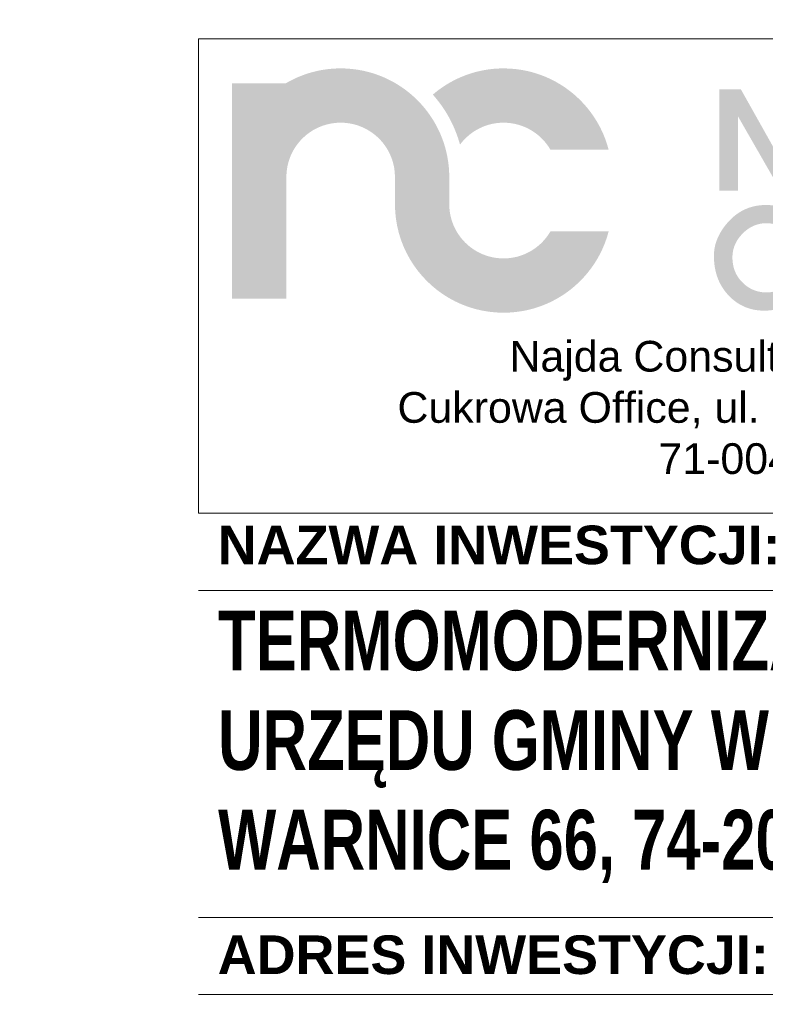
# Model space of a CAD drawing. Header units: millimetres. Extents: x 8949 to 48457, y -1077 to 15217.
# Tile 6 of 63: x 23186 to 23380, y 7665 to 7922. Entities that reach past the tile are written whole.
import ezdxf

# ---------------------------------------------------------------- set-up
doc = ezdxf.new("R2010")
doc.units = ezdxf.units.MM
for name, color, linetype, lineweight in [('0A_OCIEPLENIE', 30, 'Continuous', 9), ('0A_TABELKA', 7, 'Continuous', 0), ('0Z_OPISY', 7, 'Continuous', 9)]:
    doc.layers.add(name, color=color, linetype=linetype, lineweight=lineweight)
doc.styles.add('Arial', font='arial.ttf')
doc.styles.add('ARIAL 2', font='ARIALN.TTF')

# ---------------------------------------------------------------- blocks, each defined once
blk = doc.blocks.new('G$C46E6ED60')
at = {"true_color": 0x142354}
for points in [[(209.95, 38.88), (206.36, 39), (202.83, 39.36), (199.37, 39.95), (195.99, 40.76), (192.71, 41.78), (189.52, 43.01), (186.43, 44.43), (183.46, 46.05), (180.6, 47.85), (177.87, 49.82), (175.28, 51.96), (172.83, 54.26), (170.54, 56.7), (168.4, 59.3), (166.43, 62.02), (164.63, 64.88), (163.01, 67.85), (161.59, 70.94), (160.36, 74.13), (159.34, 77.42), (158.53, 80.79), (157.94, 84.25), (157.58, 87.78), (157.46, 91.37), (157.46, 117.61), (157.46, 117.65), (157.46, 117.86), (157.46, 118.08), (157.46, 118.29), (157.46, 118.51), (157.46, 118.72), (157.45, 118.94), (157.45, 119.16), (157.45, 119.37), (157.44, 119.58), (157.44, 119.8), (157.43, 120.01), (157.43, 120.23), (157.42, 120.44), (157.41, 120.66), (157.41, 120.87), (157.4, 121.08), (157.39, 121.3), (157.38, 121.51), (157.38, 121.73), (157.37, 121.94), (157.36, 122.15), (157.35, 122.37), (157.34, 122.58), (157.33, 122.8), (157.33, 122.88), (157.32, 122.96), (157.32, 123.04), (157.31, 123.12), (157.31, 123.21), (157.3, 123.29), (157.3, 123.37), (157.29, 123.45), (157.29, 123.53), (157.28, 123.61), (157.27, 123.7), (157.27, 123.78), (157.26, 123.86), (157.26, 123.94), (157.25, 124.02), (157.24, 124.1), (157.24, 124.18), (157.23, 124.27), (157.22, 124.35), (157.22, 124.43), (157.21, 124.51), (157.2, 124.59), (157.2, 124.67), (157.19, 124.75), (157.18, 124.88), (157.17, 125.01), (157.17, 125.14), (157.16, 125.28), (157.15, 125.41), (157.14, 125.54), (157.13, 125.67), (157.12, 125.8), (157.11, 125.93), (157.1, 126.06), (157.1, 126.19), (157.09, 126.33), (157.08, 126.46), (157.07, 126.59), (157.06, 126.72), (157.05, 126.85), (157.04, 126.98), (157.03, 127.11), (157.02, 127.24), (157, 127.37), (156.99, 127.5), (156.98, 127.63), (156.97, 127.76), (156.96, 127.89), (156.95, 127.99), (156.94, 128.09), (156.93, 128.19), (156.92, 128.29), (156.9, 128.38), (156.89, 128.48), (156.88, 128.58), (156.87, 128.68), (156.86, 128.77), (156.85, 128.87), (156.84, 128.97), (156.83, 129.07), (156.82, 129.16), (156.8, 129.26), (156.79, 129.36), (156.78, 129.46), (156.77, 129.55), (156.76, 129.65), (156.75, 129.75), (156.73, 129.84), (156.72, 129.94), (156.71, 130.04), (156.7, 130.14), (156.69, 130.23), (156.67, 130.34), (156.66, 130.46), (156.64, 130.57), (156.63, 130.68), (156.62, 130.79), (156.6, 130.9), (156.59, 131.02), (156.57, 131.13), (156.56, 131.24), (156.55, 131.35), (156.53, 131.46), (156.52, 131.57), (156.5, 131.69), (156.49, 131.8), (156.48, 131.91), (156.46, 132.02), (156.45, 132.13), (156.43, 132.24), (156.42, 132.35), (156.4, 132.46), (156.39, 132.57), (156.38, 132.68), (156.36, 132.79), (156.35, 132.9), (156.33, 133.01), (156.31, 133.11), (156.3, 133.22), (156.28, 133.33), (156.27, 133.43), (156.25, 133.54), (156.23, 133.64), (156.22, 133.75), (156.2, 133.86), (156.18, 133.96), (156.16, 134.07), (156.15, 134.17), (156.13, 134.28), (156.11, 134.38), (156.09, 134.49), (156.07, 134.6), (156.06, 134.7), (156.04, 134.81), (156.02, 134.91), (156, 135.02), (155.98, 135.13), (155.96, 135.23), (155.94, 135.34), (155.93, 135.44), (155.91, 135.54), (155.89, 135.64), (155.87, 135.74), (155.86, 135.84), (155.84, 135.93), (155.82, 136.03), (155.81, 136.13), (155.79, 136.23), (155.77, 136.33), (155.75, 136.43), (155.74, 136.53), (155.72, 136.63), (155.7, 136.72), (155.68, 136.82), (155.67, 136.92), (155.65, 137.02), (155.63, 137.12), (155.61, 137.22), (155.59, 137.32), (155.58, 137.41), (155.56, 137.51), (155.54, 137.61), (155.52, 137.71), (155.5, 137.81), (155.48, 137.92), (155.45, 138.03), (155.43, 138.14), (155.41, 138.26), (155.39, 138.37), (155.36, 138.48), (155.34, 138.59), (155.32, 138.7), (155.3, 138.82), (155.27, 138.93), (155.25, 139.04), (155.23, 139.15), (155.2, 139.26), (155.18, 139.37), (155.15, 139.49), (155.13, 139.6), (155.11, 139.71), (155.08, 139.82), (155.06, 139.93), (155.04, 140.04), (155.01, 140.15), (154.99, 140.26), (154.96, 140.38), (154.94, 140.49), (154.92, 140.58), (154.9, 140.67), (154.88, 140.76), (154.86, 140.84), (154.84, 140.93), (154.82, 141.02), (154.8, 141.11), (154.78, 141.2), (154.76, 141.29), (154.74, 141.38), (154.71, 141.47), (154.69, 141.56), (154.67, 141.65), (154.65, 141.74), (154.63, 141.83), (154.61, 141.92), (154.59, 142), (154.57, 142.09), (154.55, 142.18), (154.53, 142.27), (154.51, 142.36), (154.49, 142.45), (154.46, 142.54), (154.44, 142.63), (154.41, 142.74), (154.38, 142.86), (154.35, 142.97), (154.32, 143.09), (154.3, 143.2), (154.27, 143.32), (154.24, 143.43), (154.21, 143.55), (154.18, 143.67), (154.15, 143.78), (154.12, 143.9), (154.09, 144.01), (154.06, 144.13), (154.03, 144.24), (154, 144.36), (153.97, 144.48), (153.94, 144.59), (153.9, 144.71), (153.87, 144.82), (153.84, 144.94), (153.81, 145.05), (153.78, 145.17), (153.75, 145.28), (153.72, 145.4), (153.7, 145.48), (153.67, 145.56), (153.65, 145.64), (153.63, 145.72), (153.61, 145.8), (153.59, 145.88), (153.56, 145.96), (153.54, 146.04), (153.52, 146.12), (153.5, 146.2), (153.47, 146.28), (153.45, 146.36), (153.43, 146.44), (153.4, 146.52), (153.38, 146.6), (153.36, 146.68), (153.33, 146.76), (153.31, 146.84), (153.29, 146.92), (153.26, 147), (153.24, 147.08), (153.22, 147.16), (153.19, 147.24), (153.17, 147.32), (153.13, 147.44), (153.1, 147.56), (153.06, 147.68), (153.03, 147.8), (152.99, 147.93), (152.96, 148.05), (152.92, 148.17), (152.88, 148.29), (152.85, 148.41), (152.81, 148.53), (152.77, 148.65), (152.74, 148.77), (152.7, 148.89), (152.66, 149.01), (152.62, 149.13), (152.59, 149.25), (152.55, 149.37), (152.51, 149.49), (152.47, 149.61), (152.43, 149.73), (152.39, 149.85), (152.36, 149.97), (152.32, 150.09), (152.28, 150.21), (152.26, 150.28), (152.23, 150.35), (152.21, 150.42), (152.19, 150.49), (152.16, 150.55), (152.14, 150.62), (152.12, 150.69), (152.09, 150.76), (152.07, 150.83), (152.05, 150.9), (152.02, 150.97), (152, 151.04), (151.98, 151.11), (151.95, 151.18), (151.93, 151.25), (151.91, 151.32), (151.88, 151.39), (151.86, 151.45), (151.83, 151.52), (151.81, 151.59), (151.79, 151.66), (151.76, 151.73), (151.74, 151.8), (151.71, 151.87), (151.67, 152), (151.62, 152.12), (151.58, 152.25), (151.54, 152.38), (151.49, 152.5), (151.45, 152.63), (151.4, 152.76), (151.36, 152.89), (151.31, 153.01), (151.27, 153.14), (151.22, 153.27), (151.18, 153.39), (151.13, 153.52), (151.09, 153.65), (151.04, 153.77), (151, 153.9), (150.95, 154.02), (150.9, 154.15), (150.86, 154.28), (150.81, 154.4), (150.76, 154.53), (150.72, 154.65), (150.67, 154.78), (150.62, 154.91), (150.6, 154.96), (150.58, 155.02), (150.56, 155.07), (150.54, 155.13), (150.51, 155.18), (150.49, 155.24), (150.47, 155.29), (150.45, 155.35), (150.43, 155.41), (150.41, 155.46), (150.38, 155.52), (150.36, 155.57), (150.34, 155.63), (150.32, 155.68), (150.29, 155.74), (150.27, 155.79), (150.25, 155.85), (150.23, 155.9), (150.21, 155.96), (150.18, 156.01), (150.16, 156.07), (150.14, 156.12), (150.12, 156.18), (150.1, 156.23), (150.04, 156.37), (149.99, 156.51), (149.93, 156.64), (149.88, 156.78), (149.82, 156.92), (149.77, 157.05), (149.71, 157.19), (149.66, 157.33), (149.6, 157.46), (149.55, 157.6), (149.49, 157.73), (149.44, 157.87), (149.38, 158.01), (149.33, 158.14), (149.27, 158.28), (149.22, 158.41), (149.16, 158.55), (149.1, 158.68), (149.05, 158.82), (148.99, 158.95), (148.93, 159.09), (148.88, 159.22), (148.82, 159.36), (148.76, 159.5), (148.74, 159.53), (148.73, 159.57), (148.71, 159.6), (148.7, 159.64), (148.68, 159.67), (148.66, 159.71), (148.65, 159.74), (148.63, 159.78), (148.61, 159.81), (148.6, 159.85), (148.58, 159.88), (148.56, 159.92), (148.55, 159.95), (148.53, 159.99), (148.52, 160.02), (148.5, 160.06), (148.48, 160.09), (148.47, 160.13), (148.45, 160.16), (148.43, 160.2), (148.42, 160.23), (148.4, 160.27), (148.38, 160.31), (148.37, 160.34), (147.13, 163.01), (145.83, 165.63), (144.45, 168.21), (143.01, 170.75), (141.49, 173.24), (139.91, 175.69), (138.27, 178.09), (136.56, 180.44), (134.79, 182.75), (132.95, 185), (131.06, 187.2), (129.1, 189.34), (127.09, 191.43), (125.02, 193.46), (122.9, 195.44), (120.72, 197.36), (118.49, 199.22), (116.21, 201.01), (113.88, 202.75), (111.5, 204.42), (109.07, 206.02), (106.59, 207.56), (104.07, 209.04), (101.5, 210.44), (101.48, 210.45), (101.45, 210.47), (101.42, 210.48), (101.4, 210.49), (101.37, 210.51), (101.34, 210.52), (101.32, 210.54), (101.29, 210.55), (101.27, 210.56), (101.24, 210.58), (101.21, 210.59), (101.19, 210.6), (101.16, 210.62), (101.13, 210.63), (101.11, 210.64), (101.08, 210.66), (101.06, 210.67), (101.03, 210.68), (101, 210.7), (100.98, 210.71), (100.95, 210.72), (100.92, 210.74), (100.9, 210.75), (100.87, 210.76), (100.7, 210.85), (100.53, 210.94), (100.36, 211.03), (100.2, 211.11), (100.03, 211.2), (99.86, 211.29), (99.69, 211.37), (99.52, 211.46), (99.35, 211.54), (99.18, 211.63), (99.01, 211.72), (98.84, 211.8), (98.67, 211.88), (98.49, 211.97), (98.32, 212.05), (98.15, 212.14), (97.98, 212.22), (97.81, 212.3), (97.64, 212.38), (97.47, 212.46), (97.3, 212.55), (97.12, 212.63), (96.95, 212.71), (96.78, 212.79), (96.73, 212.81), (96.69, 212.83), (96.64, 212.85), (96.6, 212.87), (96.55, 212.89), (96.5, 212.91), (96.46, 212.93), (96.41, 212.96), (96.36, 212.98), (96.32, 213), (96.27, 213.02), (96.23, 213.04), (96.18, 213.06), (96.13, 213.08), (96.09, 213.1), (96.04, 213.12), (95.99, 213.14), (95.95, 213.16), (95.9, 213.18), (95.86, 213.2), (95.81, 213.22), (95.76, 213.24), (95.72, 213.26), (95.67, 213.28), (95.52, 213.35), (95.36, 213.42), (95.21, 213.5), (95.05, 213.57), (94.9, 213.63), (94.74, 213.7), (94.58, 213.77), (94.43, 213.84), (94.27, 213.91), (94.12, 213.98), (93.96, 214.05), (93.8, 214.11), (93.65, 214.18), (93.49, 214.25), (93.33, 214.32), (93.18, 214.38), (93.02, 214.45), (92.86, 214.52), (92.7, 214.58), (92.54, 214.65), (92.39, 214.71), (92.23, 214.78), (92.07, 214.84), (91.91, 214.91), (91.85, 214.93), (91.79, 214.95), (91.74, 214.98), (91.68, 215), (91.62, 215.03), (91.56, 215.05), (91.5, 215.07), (91.44, 215.1), (91.38, 215.12), (91.32, 215.14), (91.27, 215.17), (91.21, 215.19), (91.15, 215.21), (91.09, 215.24), (91.03, 215.26), (90.97, 215.28), (90.91, 215.3), (90.85, 215.33), (90.79, 215.35), (90.73, 215.37), (90.67, 215.4), (90.61, 215.42), (90.55, 215.44), (90.5, 215.47), (90.35, 215.52), (90.2, 215.58), (90.05, 215.64), (89.9, 215.69), (89.75, 215.75), (89.61, 215.8), (89.46, 215.86), (89.31, 215.92), (89.16, 215.97), (89.01, 216.03), (88.87, 216.08), (88.72, 216.14), (88.57, 216.19), (88.42, 216.25), (88.27, 216.3), (88.13, 216.35), (87.98, 216.41), (87.83, 216.46), (87.68, 216.51), (87.53, 216.57), (87.38, 216.62), (87.23, 216.67), (87.08, 216.72), (86.94, 216.77), (86.87, 216.8), (86.8, 216.82), (86.73, 216.85), (86.66, 216.87), (86.59, 216.89), (86.52, 216.92), (86.45, 216.94), (86.38, 216.97), (86.31, 216.99), (86.24, 217.01), (86.17, 217.04), (86.1, 217.06), (86.04, 217.09), (85.97, 217.11), (85.9, 217.13), (85.83, 217.16), (85.76, 217.18), (85.69, 217.2), (85.62, 217.23), (85.55, 217.25), (85.48, 217.27), (85.41, 217.3), (85.34, 217.32), (85.27, 217.34), (85.12, 217.39), (84.98, 217.44), (84.84, 217.48), (84.7, 217.53), (84.55, 217.57), (84.41, 217.62), (84.27, 217.66), (84.12, 217.71), (83.98, 217.75), (83.84, 217.8), (83.7, 217.84), (83.55, 217.89), (83.41, 217.93), (83.27, 217.98), (83.12, 218.02), (82.98, 218.06), (82.84, 218.11), (82.69, 218.15), (82.55, 218.19), (82.4, 218.24), (82.26, 218.28), (82.12, 218.32), (81.97, 218.36), (81.83, 218.41), (81.75, 218.43), (81.68, 218.45), (81.6, 218.47), (81.52, 218.49), (81.45, 218.52), (81.37, 218.54), (81.29, 218.56), (81.22, 218.58), (81.14, 218.6), (81.06, 218.62), (80.98, 218.65), (80.91, 218.67), (80.83, 218.69), (80.75, 218.71), (80.68, 218.73), (80.6, 218.76), (80.52, 218.78), (80.44, 218.8), (80.37, 218.82), (80.29, 218.84), (80.21, 218.86), (80.13, 218.89), (80.06, 218.91), (79.98, 218.93), (79.84, 218.97), (79.7, 219), (79.56, 219.04), (79.42, 219.08), (79.28, 219.11), (79.14, 219.15), (79, 219.19), (78.86, 219.22), (78.72, 219.26), (78.58, 219.29), (78.44, 219.33), (78.3, 219.36), (78.16, 219.4), (78.02, 219.43), (77.87, 219.47), (77.73, 219.5), (77.59, 219.54), (77.45, 219.57), (77.31, 219.61), (77.17, 219.64), (77.03, 219.68), (76.88, 219.71), (76.74, 219.74), (76.6, 219.78), (76.52, 219.8), (76.44, 219.82), (76.36, 219.84), (76.27, 219.86), (76.19, 219.87), (76.11, 219.89), (76.03, 219.91), (75.94, 219.93), (75.86, 219.95), (75.78, 219.97), (75.7, 219.99), (75.61, 220.01), (75.53, 220.03), (75.45, 220.05), (75.37, 220.07), (75.28, 220.09), (75.2, 220.1), (75.12, 220.12), (75.03, 220.14), (74.95, 220.16), (74.87, 220.18), (74.79, 220.2), (74.7, 220.21), (74.62, 220.23), (74.48, 220.26), (74.34, 220.29), (74.2, 220.32), (74.06, 220.35), (73.92, 220.38), (73.78, 220.41), (73.64, 220.44), (73.5, 220.46), (73.36, 220.49), (73.22, 220.52), (73.08, 220.55), (72.94, 220.57), (72.8, 220.6), (72.66, 220.63), (72.52, 220.65), (72.37, 220.68), (72.23, 220.71), (72.09, 220.73), (71.95, 220.76), (71.81, 220.78), (71.67, 220.81), (71.53, 220.83), (71.38, 220.86), (71.24, 220.89), (71.16, 220.9), (71.07, 220.92), (70.98, 220.93), (70.9, 220.95), (70.81, 220.96), (70.73, 220.98), (70.64, 220.99), (70.56, 221.01), (70.47, 221.03), (70.38, 221.04), (70.3, 221.06), (70.21, 221.07), (70.13, 221.09), (70.04, 221.1), (69.96, 221.12), (69.87, 221.13), (69.79, 221.15), (69.7, 221.16), (69.62, 221.18), (69.53, 221.19), (69.45, 221.21), (69.36, 221.22), (69.28, 221.24), (69.19, 221.25), (69.05, 221.27), (68.9, 221.3), (68.76, 221.32), (68.62, 221.34), (68.47, 221.36), (68.33, 221.38), (68.18, 221.4), (68.04, 221.42), (67.89, 221.45), (67.75, 221.47), (67.6, 221.49), (67.46, 221.51), (67.31, 221.52), (67.17, 221.54), (67.02, 221.56), (66.88, 221.58), (66.73, 221.6), (66.59, 221.62), (66.44, 221.64), (66.3, 221.66), (66.15, 221.68), (66.01, 221.69), (65.86, 221.71), (65.72, 221.73), (65.63, 221.74), (65.55, 221.75), (65.47, 221.76), (65.38, 221.78), (65.3, 221.79), (65.21, 221.8), (65.13, 221.81), (65.04, 221.82), (64.96, 221.83), (64.87, 221.84), (64.79, 221.85), (64.71, 221.86), (64.62, 221.88), (64.54, 221.89), (64.45, 221.9), (64.37, 221.91), (64.28, 221.92), (64.2, 221.93), (64.11, 221.94), (64.03, 221.95), (63.95, 221.96), (63.86, 221.97), (63.78, 221.98), (63.69, 221.98), (63.54, 222), (63.38, 222.02), (63.22, 222.03), (63.06, 222.05), (62.91, 222.07), (62.75, 222.08), (62.59, 222.1), (62.43, 222.11), (62.27, 222.12), (62.11, 222.14), (61.96, 222.15), (61.8, 222.16), (61.64, 222.17), (61.48, 222.19), (61.32, 222.2), (61.16, 222.21), (61, 222.22), (60.84, 222.23), (60.68, 222.24), (60.53, 222.26), (60.37, 222.27), (60.21, 222.28), (60.05, 222.29), (59.89, 222.3), (59.82, 222.3), (59.74, 222.31), (59.67, 222.32), (59.6, 222.32), (59.52, 222.33), (59.45, 222.33), (59.37, 222.34), (59.3, 222.35), (59.23, 222.35), (59.15, 222.36), (59.08, 222.37), (59.01, 222.37), (58.93, 222.38), (58.86, 222.38), (58.78, 222.39), (58.71, 222.4), (58.64, 222.4), (58.56, 222.41), (58.49, 222.41), (58.41, 222.42), (58.34, 222.42), (58.27, 222.43), (58.19, 222.43), (58.12, 222.44), (57.88, 222.45), (57.65, 222.46), (57.42, 222.47), (57.18, 222.48), (56.95, 222.49), (56.71, 222.5), (56.48, 222.51), (56.25, 222.52), (56.01, 222.53), (55.78, 222.54), (55.54, 222.54), (55.31, 222.55), (55.07, 222.56), (54.84, 222.56), (54.6, 222.57), (54.37, 222.57), (54.13, 222.57), (53.9, 222.58), (53.66, 222.58), (53.42, 222.58), (53.19, 222.58), (52.95, 222.59), (52.71, 222.59), (52.48, 222.59), (50.07, 222.56), (47.67, 222.48), (45.28, 222.34), (42.91, 222.16), (40.55, 221.92), (38.21, 221.62), (35.89, 221.28), (33.58, 220.89), (31.3, 220.44), (29.02, 219.95), (26.77, 219.41), (24.54, 218.82), (22.33, 218.18), (20.13, 217.5), (17.96, 216.76), (15.81, 215.99), (13.68, 215.17), (11.57, 214.3), (9.49, 213.39), (7.43, 212.43), (5.4, 211.44), (3.39, 210.4), (1.4, 209.32), (-0.56, 208.2), (-52.49, 208.2), (-52.49, 117.87), (-52.49, 117.86), (-52.49, 117.85), (-52.49, 117.84), (-52.49, 117.83), (-52.49, 117.82), (-52.49, 117.8), (-52.49, 117.79), (-52.49, 117.78), (-52.49, 117.77), (-52.49, 117.76), (-52.49, 117.75), (-52.49, 117.74), (-52.49, 117.73), (-52.49, 117.72), (-52.49, 117.71), (-52.49, 117.7), (-52.49, 117.69), (-52.49, 117.68), (-52.5, 117.67), (-52.5, 117.66), (-52.5, 117.64), (-52.5, 117.63), (-52.5, 117.62), (-52.5, 117.61), (-52.49, 117.61), (-52.49, 0), (0, 0), (0, 117.74), (0.13, 121.33), (0.49, 124.85), (1.09, 128.3), (1.9, 131.67), (2.93, 134.95), (4.16, 138.13), (5.59, 141.21), (7.2, 144.18), (9, 147.02), (10.97, 149.74), (13.11, 152.33), (15.41, 154.77), (17.86, 157.06), (20.45, 159.2), (23.17, 161.16), (26.02, 162.96), (28.99, 164.57), (32.08, 165.99), (35.26, 167.21), (38.54, 168.23), (41.91, 169.04), (45.37, 169.62), (48.89, 169.98), (52.48, 170.1), (52.7, 170.1), (52.93, 170.1), (53.16, 170.1), (53.38, 170.09), (53.61, 170.09), (53.84, 170.08), (54.06, 170.08), (54.29, 170.07), (54.51, 170.06), (54.73, 170.05), (54.96, 170.04), (55.18, 170.03), (55.41, 170.02), (55.63, 170.01), (55.85, 169.99), (56.07, 169.98), (56.3, 169.96), (56.52, 169.94), (56.74, 169.93), (56.96, 169.91), (57.18, 169.89), (57.4, 169.87), (57.63, 169.85), (57.85, 169.83), (60.66, 169.47), (63.42, 168.96), (66.13, 168.31), (68.78, 167.52), (71.37, 166.59), (73.9, 165.54), (76.36, 164.36), (78.75, 163.06), (81.05, 161.64), (83.28, 160.1), (85.42, 158.46), (87.48, 156.71), (89.44, 154.86), (91.3, 152.91), (93.07, 150.87), (94.72, 148.73), (96.27, 146.52), (97.71, 144.22), (99.02, 141.84), (100.22, 139.39), (101.29, 136.87), (102.24, 134.29), (103.05, 131.64), (103.72, 128.94), (103.72, 128.91), (103.73, 128.88), (103.74, 128.85), (103.74, 128.82), (103.75, 128.79), (103.76, 128.76), (103.77, 128.73), (103.77, 128.7), (103.78, 128.67), (103.79, 128.64), (103.8, 128.61), (103.81, 128.58), (103.81, 128.55), (103.82, 128.52), (103.83, 128.49), (103.84, 128.46), (103.85, 128.43), (103.86, 128.4), (103.86, 128.37), (103.87, 128.34), (103.88, 128.31), (103.89, 128.28), (103.89, 128.25), (103.9, 128.22), (103.93, 128.07), (103.96, 127.92), (103.99, 127.77), (104.02, 127.62), (104.04, 127.46), (104.07, 127.31), (104.09, 127.16), (104.12, 127.01), (104.14, 126.86), (104.17, 126.71), (104.19, 126.55), (104.21, 126.4), (104.24, 126.25), (104.26, 126.1), (104.28, 125.94), (104.3, 125.79), (104.32, 125.64), (104.34, 125.49), (104.36, 125.33), (104.38, 125.18), (104.4, 125.03), (104.42, 124.87), (104.44, 124.72), (104.46, 124.57), (104.47, 124.5), (104.48, 124.44), (104.49, 124.37), (104.5, 124.31), (104.51, 124.24), (104.52, 124.18), (104.53, 124.11), (104.54, 124.05), (104.55, 123.98), (104.56, 123.92), (104.57, 123.85), (104.58, 123.79), (104.6, 123.72), (104.61, 123.66), (104.62, 123.59), (104.63, 123.53), (104.64, 123.46), (104.65, 123.4), (104.66, 123.33), (104.66, 123.27), (104.67, 123.2), (104.68, 123.14), (104.69, 123.07), (104.7, 123.01), (104.71, 122.88), (104.72, 122.76), (104.73, 122.64), (104.74, 122.52), (104.75, 122.4), (104.75, 122.28), (104.76, 122.15), (104.77, 122.03), (104.77, 121.91), (104.78, 121.78), (104.79, 121.66), (104.79, 121.54), (104.8, 121.42), (104.8, 121.29), (104.81, 121.17), (104.81, 121.05), (104.81, 120.92), (104.82, 120.8), (104.82, 120.68), (104.83, 120.55), (104.83, 120.43), (104.84, 120.31), (104.85, 120.19), (104.85, 120.06), (104.86, 119.96), (104.86, 119.86), (104.87, 119.76), (104.87, 119.66), (104.88, 119.55), (104.88, 119.45), (104.89, 119.35), (104.9, 119.25), (104.9, 119.15), (104.91, 119.04), (104.92, 118.94), (104.92, 118.84), (104.93, 118.74), (104.94, 118.64), (104.94, 118.54), (104.95, 118.43), (104.95, 118.33), (104.96, 118.23), (104.96, 118.13), (104.97, 118.02), (104.97, 117.92), (104.97, 117.82), (104.97, 117.72), (104.98, 117.61), (104.98, 91.37), (105.22, 84.18), (105.93, 77.12), (107.11, 70.21), (108.72, 63.46), (110.77, 56.89), (113.22, 50.51), (116.08, 44.33), (119.31, 38.39), (122.9, 32.68), (126.85, 27.22), (131.13, 22.04), (135.72, 17.14), (140.62, 12.54), (145.8, 8.27), (151.26, 4.32), (156.97, 0.73), (162.92, -2.51), (169.09, -5.36), (175.47, -7.81), (182.04, -9.86), (188.79, -11.47), (195.71, -12.65), (202.76, -13.36), (209.95, -13.61), (216.02, -13.43), (222, -12.92), (227.88, -12.08), (233.66, -10.92), (239.31, -9.45), (244.83, -7.67), (250.22, -5.61), (255.46, -3.26), (260.54, -0.63), (265.46, 2.25), (270.2, 5.39), (274.76, 8.78), (279.12, 12.4), (283.28, 16.25), (287.22, 20.32), (290.95, 24.59), (294.44, 29.06), (297.69, 33.72), (300.69, 38.56), (303.43, 43.57), (305.9, 48.74), (308.1, 54.06), (310, 59.53), (311.61, 65.12), (255.36, 65.12), (254.18, 63.19), (252.93, 61.32), (251.6, 59.5), (250.19, 57.74), (248.71, 56.04), (247.17, 54.41), (245.55, 52.85), (243.87, 51.35), (242.12, 49.93), (240.32, 48.59), (238.45, 47.32), (236.53, 46.12), (234.56, 45.02), (232.53, 43.99), (230.46, 43.05), (228.34, 42.2), (226.17, 41.44), (223.96, 40.78), (221.71, 40.21), (219.43, 39.74), (217.1, 39.37), (214.75, 39.1), (212.36, 38.94)], [(413.37, 41.44), (413.39, 42.81), (413.46, 44.18), (413.57, 45.55), (413.72, 46.91), (413.92, 48.26), (414.17, 49.61), (414.45, 50.95), (414.78, 52.29), (415.16, 53.62), (415.58, 54.95), (416.04, 56.27), (416.55, 57.58), (417.1, 58.89), (417.7, 60.19), (418.34, 61.49), (419.03, 62.79), (419.76, 64.07), (420.53, 65.35), (421.35, 66.63), (422.21, 67.9), (423.11, 69.17), (424.06, 70.42), (425.06, 71.68), (426.1, 72.93), (427.36, 74.36), (428.64, 75.74), (429.96, 77.05), (431.3, 78.3), (432.67, 79.49), (434.07, 80.63), (435.49, 81.69), (436.94, 82.7), (438.42, 83.65), (439.92, 84.53), (441.46, 85.36), (443.02, 86.12), (444.6, 86.83), (446.22, 87.47), (447.86, 88.05), (449.53, 88.57), (451.22, 89.03), (452.94, 89.42), (454.69, 89.76), (456.47, 90.03), (458.28, 90.25), (460.11, 90.4), (461.97, 90.49), (463.85, 90.52), (465.01, 90.51), (466.16, 90.47), (467.32, 90.4), (468.47, 90.31), (469.62, 90.18), (470.76, 90.03), (471.91, 89.86), (473.05, 89.65), (474.19, 89.42), (475.33, 89.17), (476.46, 88.88), (477.59, 88.57), (478.72, 88.23), (479.85, 87.87), (480.98, 87.47), (482.1, 87.05), (483.22, 86.6), (484.34, 86.13), (485.46, 85.63), (486.57, 85.1), (487.68, 84.54), (488.79, 83.96), (489.9, 83.35), (491, 82.71), (492.22, 81.97), (493.4, 81.22), (494.55, 80.45), (495.66, 79.67), (496.73, 78.87), (497.77, 78.06), (498.77, 77.23), (499.73, 76.38), (500.66, 75.52), (501.55, 74.64), (502.41, 73.75), (503.23, 72.84), (504.01, 71.92), (504.75, 70.98), (505.46, 70.02), (506.14, 69.05), (506.77, 68.06), (507.37, 67.06), (507.94, 66.04), (508.46, 65.01), (508.96, 63.96), (509.41, 62.89), (509.83, 61.81), (510.21, 60.72), (489.68, 60.72), (489.21, 61.23), (488.73, 61.73), (488.25, 62.22), (487.76, 62.7), (487.27, 63.17), (486.78, 63.62), (486.29, 64.07), (485.79, 64.5), (485.29, 64.93), (484.79, 65.34), (484.28, 65.74), (483.77, 66.13), (483.26, 66.51), (482.75, 66.87), (482.23, 67.23), (481.71, 67.57), (481.18, 67.91), (480.66, 68.23), (480.13, 68.54), (479.59, 68.84), (479.06, 69.13), (478.52, 69.4), (477.98, 69.67), (477.43, 69.92), (476.88, 70.17), (476.34, 70.4), (475.79, 70.62), (475.24, 70.84), (474.69, 71.04), (474.14, 71.23), (473.58, 71.41), (473.03, 71.58), (472.48, 71.74), (471.93, 71.89), (471.37, 72.03), (470.82, 72.16), (470.26, 72.28), (469.71, 72.39), (469.15, 72.49), (468.59, 72.58), (468.04, 72.66), (467.48, 72.72), (466.92, 72.78), (466.36, 72.83), (465.8, 72.86), (465.24, 72.89), (464.68, 72.9), (464.11, 72.91), (463.03, 72.89), (461.95, 72.84), (460.88, 72.75), (459.83, 72.63), (458.79, 72.48), (457.76, 72.29), (456.74, 72.06), (455.73, 71.8), (454.73, 71.5), (453.75, 71.17), (452.77, 70.81), (451.81, 70.41), (450.86, 69.98), (449.92, 69.51), (448.99, 69.01), (448.07, 68.47), (447.16, 67.9), (446.27, 67.29), (445.38, 66.65), (444.51, 65.97), (443.65, 65.26), (442.8, 64.52), (441.96, 63.74), (441.13, 62.93), (440.33, 62.09), (439.56, 61.24), (438.82, 60.38), (438.11, 59.51), (437.45, 58.63), (436.81, 57.74), (436.21, 56.84), (435.65, 55.92), (435.11, 55), (434.62, 54.07), (434.16, 53.12), (433.73, 52.16), (433.33, 51.2), (432.97, 50.22), (432.65, 49.23), (432.36, 48.23), (432.1, 47.22), (431.88, 46.2), (431.69, 45.17), (431.54, 44.13), (431.42, 43.08), (431.33, 42.02), (431.28, 40.94), (431.26, 39.86), (431.28, 38.63), (431.33, 37.43), (431.42, 36.23), (431.54, 35.06), (431.7, 33.91), (431.89, 32.77), (432.12, 31.65), (432.38, 30.54), (432.68, 29.46), (433.01, 28.39), (433.38, 27.34), (433.78, 26.3), (434.22, 25.29), (434.69, 24.29), (435.19, 23.31), (435.74, 22.34), (436.31, 21.4), (436.93, 20.47), (437.57, 19.56), (438.25, 18.66), (438.97, 17.79), (439.72, 16.93), (440.51, 16.09), (441.33, 15.26), (442.13, 14.51), (442.95, 13.79), (443.77, 13.1), (444.61, 12.44), (445.47, 11.81), (446.33, 11.22), (447.21, 10.65), (448.1, 10.12), (449, 9.63), (449.92, 9.16), (450.85, 8.73), (451.79, 8.32), (452.75, 7.96), (453.72, 7.62), (454.7, 7.31), (455.69, 7.04), (456.7, 6.8), (457.72, 6.59), (458.75, 6.41), (459.8, 6.27), (460.86, 6.16), (461.93, 6.08), (463.02, 6.03), (464.11, 6.01), (465.28, 6.03), (466.43, 6.09), (467.57, 6.19), (468.69, 6.33), (469.8, 6.51), (470.9, 6.72), (471.99, 6.98), (473.06, 7.28), (474.13, 7.61), (475.17, 7.99), (476.21, 8.4), (477.23, 8.86), (478.24, 9.35), (479.24, 9.88), (480.22, 10.46), (481.19, 11.07), (482.15, 11.72), (483.09, 12.42), (484.02, 13.15), (484.94, 13.92), (485.85, 14.73), (486.74, 15.58), (487.62, 16.47), (488.49, 17.4), (509.69, 17.4), (509.12, 16.16), (508.52, 14.94), (507.9, 13.74), (507.24, 12.57), (506.56, 11.43), (505.84, 10.31), (505.1, 9.22), (504.33, 8.16), (503.52, 7.12), (502.69, 6.1), (501.83, 5.12), (500.94, 4.15), (500.02, 3.22), (499.07, 2.31), (498.09, 1.42), (497.08, 0.56), (496.05, -0.27), (494.98, -1.08), (493.88, -1.86), (492.76, -2.62), (491.6, -3.35), (490.42, -4.05), (489.2, -4.73), (487.96, -5.39), (486.94, -5.89), (485.91, -6.38), (484.89, -6.84), (483.85, -7.29), (482.81, -7.71), (481.76, -8.11), (480.71, -8.48), (479.66, -8.84), (478.59, -9.18), (477.53, -9.49), (476.45, -9.78), (475.37, -10.05), (474.29, -10.3), (473.2, -10.53), (472.1, -10.73), (471, -10.92), (469.9, -11.08), (468.78, -11.22), (467.67, -11.34), (466.54, -11.43), (465.41, -11.51), (464.28, -11.56), (463.14, -11.6), (461.99, -11.61), (460.31, -11.58), (458.66, -11.51), (457.03, -11.38), (455.42, -11.21), (453.83, -10.99), (452.27, -10.72), (450.72, -10.39), (449.2, -10.02), (447.71, -9.6), (446.23, -9.13), (444.78, -8.61), (443.35, -8.04), (441.94, -7.42), (440.56, -6.75), (439.19, -6.03), (437.86, -5.26), (436.54, -4.44), (435.24, -3.57), (433.97, -2.66), (432.72, -1.69), (431.49, -0.67), (430.29, 0.4), (429.11, 1.51), (427.95, 2.68), (426.76, 3.95), (425.62, 5.25), (424.53, 6.58), (423.49, 7.95), (422.51, 9.34), (421.57, 10.76), (420.69, 12.21), (419.85, 13.69), (419.07, 15.2), (418.33, 16.74), (417.65, 18.31), (417.02, 19.91), (416.43, 21.54), (415.9, 23.2), (415.42, 24.89), (414.99, 26.61), (414.61, 28.36), (414.28, 30.14), (414, 31.94), (413.78, 33.78), (413.6, 35.65), (413.47, 37.55), (413.4, 39.48)]]:
    blk.add_hatch(color=179, dxfattribs=at).paths.add_polyline_path(points, is_closed=False)
at = {"true_color": 0x00adef}
blk.add_hatch(color=140, dxfattribs=at).paths.add_polyline_path([(209.95, 170.1), (212.36, 170.05), (214.75, 169.88), (217.1, 169.61), (219.42, 169.24), (221.71, 168.77), (223.96, 168.2), (226.17, 167.54), (228.33, 166.78), (230.45, 165.93), (232.53, 164.99), (234.55, 163.96), (236.53, 162.86), (238.45, 161.66), (240.31, 160.39), (242.12, 159.05), (243.87, 157.63), (245.55, 156.13), (247.16, 154.57), (248.71, 152.94), (250.19, 151.24), (251.6, 149.48), (252.93, 147.66), (254.18, 145.79), (255.36, 143.86), (311.61, 143.86), (310, 149.45), (308.1, 154.92), (305.9, 160.24), (303.43, 165.41), (300.69, 170.42), (297.69, 175.26), (294.44, 179.92), (290.95, 184.39), (287.22, 188.66), (283.28, 192.73), (279.12, 196.58), (274.76, 200.2), (270.2, 203.59), (265.46, 206.73), (260.54, 209.61), (255.46, 212.24), (250.22, 214.59), (244.83, 216.65), (239.31, 218.43), (233.66, 219.9), (227.88, 221.06), (222, 221.9), (216.02, 222.41), (209.95, 222.59), (206.7, 222.54), (203.47, 222.39), (200.26, 222.15), (197.09, 221.81), (193.94, 221.37), (190.83, 220.85), (187.74, 220.23), (184.69, 219.52), (181.68, 218.73), (178.7, 217.85), (175.75, 216.88), (172.85, 215.83), (169.99, 214.7), (167.17, 213.49), (164.39, 212.19), (161.66, 210.82), (158.97, 209.38), (156.33, 207.86), (153.74, 206.26), (151.2, 204.59), (148.72, 202.86), (146.28, 201.05), (143.9, 199.17), (141.58, 197.23), (143.09, 195.51), (144.57, 193.76), (146.01, 191.98), (147.42, 190.17), (148.8, 188.33), (150.15, 186.47), (151.45, 184.58), (152.73, 182.67), (153.96, 180.73), (155.16, 178.76), (156.33, 176.77), (157.45, 174.76), (158.54, 172.72), (159.59, 170.66), (160.6, 168.57), (161.57, 166.47), (162.5, 164.34), (163.39, 162.19), (164.24, 160.02), (165.05, 157.83), (165.82, 155.62), (166.54, 153.4), (167.23, 151.15), (167.87, 148.88), (169.09, 150.47), (170.37, 152), (171.71, 153.49), (173.11, 154.92), (174.55, 156.3), (176.05, 157.62), (177.6, 158.89), (179.19, 160.1), (180.83, 161.25), (182.52, 162.33), (184.25, 163.35), (186.02, 164.31), (187.83, 165.2), (189.68, 166.02), (191.57, 166.78), (193.49, 167.46), (195.45, 168.06), (197.44, 168.59), (199.45, 169.05), (201.5, 169.42), (203.58, 169.72), (205.68, 169.93), (207.8, 170.06)], is_closed=False)
at = {"true_color": 0x142354}
blk.add_hatch(color=179, dxfattribs=at).paths.add_polyline_path([(418.54, 202.51), (439.34, 202.51), (479.88, 130.32), (479.88, 202.51), (498.03, 202.51), (498.03, 104.49), (477.84, 104.46), (436.69, 176.12), (436.69, 104.49), (418.54, 104.49)])

msp = doc.modelspace()

# ---------------------------------------------------------------- linework, layer by layer
at = {"layer": '0A_TABELKA'}
msp.add_line((23232.31, 7917.02), (23554.06, 7917.02), dxfattribs=at)
msp.add_line((23232.31, 7917.02), (23554.06, 7917.02), dxfattribs=at)
msp.add_line((23232.31, 7917.02), (23554.06, 7917.02), dxfattribs=at)

# ---------------------------------------------------------------- block references
at = {"layer": '0A_OCIEPLENIE', "xscale": 0.2695, "yscale": 0.2695, "zscale": 0.2695}
msp.add_blockref('G$C46E6ED60', (23255.21, 7849.29), dxfattribs=at)

# ---------------------------------------------------------------- texts
at = {"layer": '0A_TABELKA', "insert": (23103.15, 7838.28), "char_height": 8, "width": 580.6161, "attachment_point": 1, "style": 'Arial'}
msp.add_mtext('\\pxqc;Najda Consulting sp. z o.o. sp. k\\PCukrowa Office, ul. E. Kwiatkowskiego 1/23,  \\P71-004 Szczecin', dxfattribs=at)
at = {"layer": '0Z_OPISY', "insert": (23185.44, 9187.08), "char_height": 10.00328, "width": 323.2908, "attachment_point": 1, "line_spacing_factor": 0.9, "style": 'ARIAL 2'}
msp.add_mtext('\\pi-20.007,l20.007,t20.007;{\\fArial|b0|i0|c238|p34;\\~\\~ UWAGI:\\P1. ^IWszystkie wymiary i rzędne należy sprawdzić na budowie, a zaistniałe niezgodności pomiędzy projektem architektoniczno-budowlanym i pozostałymi opracowaniami branżowymi należy wyjaśnić i uzgodnić z Głównym Projektantem.\\P2. ^IWszystkie systemowe rozwiązania detali wykonać zgodnie ze sztuką budowlaną\\P3.^IIzolacje wykonać zgodnie ze sztuką budowlaną zapewniając ciągłość izolacji\\P4. ^IPrzed zamówieniem elementów o małej tolerancji wymiarowej sprawdzić ilość i wymiary otworów na budowie\\P5. ^ISzczegółowe projekty instalacji sanitarnych, elektrycznych, teletechnicznych są tematem odpowiednich opracowań branżowych. \\P   ^IW przypadku wystąpienia rozbieżności pomiędzy poszczególnymi opracowaniami lub braku informacji należy uzgodnić rozwiązanie z autorem projektu.\\P6. ^IElementy konstrukcyjne są określone szczegółowo w projekcie konstrukcyjnym.\\P7. ^IUwagi i opisy zamieszczone w części opisowej projektu są integralną częścią niniejszego opracowania.\\P8.\\~^IZabezpieczenia pożarowe wykonać wg opisu technicznego, wszystkie elementy drewniane należy zabezpieczyć do klasy NRO\\P9.\\~^IZmiany materiałów budowlanych, wykończeniowych, technologii czy urządzeń mogą być wprowadzane jedynie za pisemną zgodą Autora projektu.\\P10. Wszelkie materiały użyte w projekcie, rozwiązania techniczne i urządzenia muszą odpowiadać normom bezpieczeństwa ppoż. i bhp; posiadać odpowiednie atesty i aprobaty do stosowania w budownictwie.\\P11. Wszystkie wymienione w projekcie nazwy producentów, firm, zastosowanych wyrobów należy traktować jako modelowe. Można zastosować inne rozwiązania pod warunkiem że będą równoważne i uzgodnione z Autorem projektu.\\P12. Wszelkie elementy wykończenia i kolorystyki należy uzgadniać z Autorem projektu.\\P13. Prowadzenie poszczególnych instalacji oraz lokalizacja urządzeń zgodnie z projektami branżowymi oraz opisem technicznym.}', dxfattribs=at)

# ---------------------------------------------------------------- next in the draw order: wipeouts: each hides what was drawn before it
msp.add_wipeout([(23232.31, 7144.97), (23232.31, 7793.35), (23554.06, 7793.35), (23554.06, 7144.97)]).dxf.layer = '0A_TABELKA'

# ---------------------------------------------------------------- next in the draw order: linework, layer by layer
at = {"layer": '0A_TABELKA'}
for p, q in [((23232.31, 7793.35), (23554.06, 7793.35)), ((23232.31, 7793.35), (23554.06, 7793.35)), ((23232.31, 7793.35), (23554.06, 7793.35)), ((23232.31, 7793.35), (23554.06, 7793.35)), ((23232.31, 7793.35), (23554.06, 7793.35)), ((23232.31, 7793.35), (23554.06, 7793.35)), ((23232.31, 7773.24), (23554.06, 7773.24)), ((23232.31, 7773.24), (23554.06, 7773.24)), ((23232.31, 7688.08), (23554.06, 7688.08)), ((23232.31, 7667.97), (23554.06, 7667.97))]:
    msp.add_line(p, q, dxfattribs=at)
msp.add_lwpolyline([(23232.31, 7917.02), (23554.06, 7917.02), (23554.06, 7793.35), (23232.31, 7793.35)], close=True, dxfattribs=at)

# ---------------------------------------------------------------- next in the draw order: texts
at = {"layer": '0A_TABELKA', "attachment_point": 1, "style": 'Arial'}
for s, insert, char_height, width in [('{\\W1;\\fArial|b1|i0|c238|p34;NAZWA INWESTYCJI: }', (23237.31, 7790.15), 10.0547, 398.9571), ('{\\fArial Narrow|b1|i0|c238|p34;\\H1.23077x;\\W0.9;TERMOMODERNIZACJA BUDYNKU \\PURZĘDU GMINY W WARNICACH \\PWARNICE 66, 74-201 WARNICE}', (23237.42, 7768.01), 12.65, 393.2745), ('{\\W1;\\fArial|b1|i0|c238|p34;ADRES INWESTYCJI: }', (23237.31, 7683.37), 10.0547, 424.3316)]:
    msp.add_mtext(s, dxfattribs=dict(at, insert=insert, char_height=char_height, width=width))

doc.saveas('drawing.dxf')
